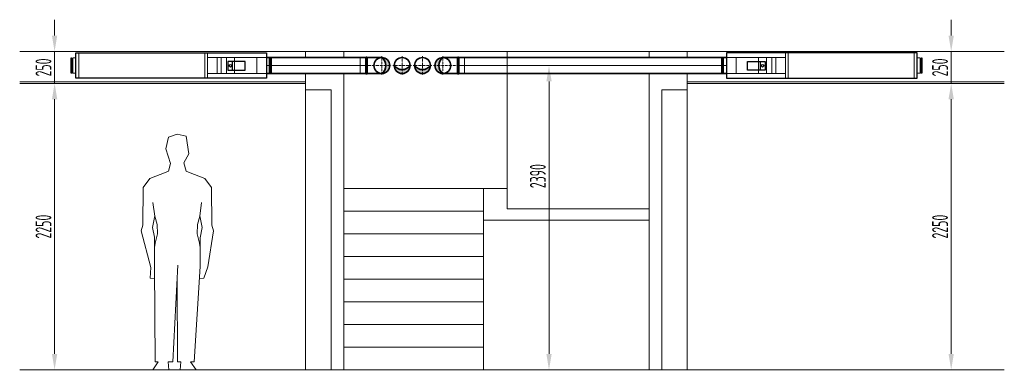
# Model space of a CAD drawing. Header units: millimetres. Extents: x 15940 to 92175, y -24684 to 227664.
# Tile 83 of 132: x 31837 to 39576, y 159523 to 162276. Entities that reach past the tile are written whole.
import ezdxf

# ---------------------------------------------------------------- set-up
doc = ezdxf.new("R2010")
doc.units = ezdxf.units.MM
doc.header["$LTSCALE"] = 0.05
for name, pattern in [('ACAD_ISO02W100', [15, 12, -3]), ('ACAD_ISO10W100', [18, 12, -3, 0, -3]), ('phl_thick', [0])]:
    doc.linetypes.add(name, pattern=pattern)
doc.layers.get('0').update_dxf_attribs({"lineweight": 5})
for name, color, linetype, lineweight in [('UT_KOTY - DIMENZE', 7, 'Continuous', 5), ('VZT_01 SUP (PŘÍVOD) - OBRYS', 5, 'Continuous', 35), ('VZT_02 SUP (PŘÍVOD) - OSA', 5, 'ACAD_ISO10W100', 5), ('VZT_05 ETA (ODVOD) - OBRYS', 6, 'Continuous', 35), ('VZT_06 ETA (ODVOD) - OSA', 6, 'ACAD_ISO10W100', 5), ('VZT_21 ZAŘÍZENÍ - OBRYS', 1, 'Continuous', 30), ('VZT_22 ZAŘÍZENÍ - DETAIL', 8, 'Continuous', 5), ('VZT_50 POPIS - OBECNE', 7, 'Continuous', 13)]:
    doc.layers.add(name, color=color, linetype=linetype, lineweight=lineweight)
doc.layers.add('VZT_03 SUP (PŘÍVOD) - NETISK', color=8, linetype='ACAD_ISO02W100', lineweight=5, plot=False)
doc.layers.add('VZT_07 ETA (ODVOD) - NETISK', color=8, linetype='ACAD_ISO02W100', lineweight=5, plot=False)
doc.styles.add('ISOCP 2.5', font='isocp.shx', dxfattribs={"width": 0.6, "height": 2.5})

msp = doc.modelspace()

# ---------------------------------------------------------------- hatches: boundary and pattern name
at = {"layer": 'VZT_01 SUP (PŘÍVOD) - OBRYS'}
h = msp.add_hatch(color=256, dxfattribs=at)
h.dxf.hatch_style = 1
h.paths.add_polyline_path([(34682.9, 161854, 0.242708), (34715.2, 161916.5), (34745.4, 161916.5, -0.414214)])
h.paths.add_polyline_path([(34745.4, 161916.5), (34715.2, 161916.5, 0.242708), (34682.9, 161979, -0.414214)])
h = msp.add_hatch(color=256, dxfattribs=at)
h.dxf.hatch_style = 1
h.paths.add_polyline_path([(35162.9, 161854, -0.242708), (35130.7, 161916.5), (35100.4, 161916.5, 0.414214)])
h.paths.add_polyline_path([(35100.4, 161916.5), (35130.7, 161916.5, -0.242708), (35162.9, 161979, 0.414214)])
at = {"layer": 'VZT_05 ETA (ODVOD) - OBRYS'}
h = msp.add_hatch(color=256, dxfattribs=at)
h.dxf.hatch_style = 1
h.paths.add_polyline_path([(34780.4, 161916.5, 0.242708), (34842.9, 161884.2), (34842.9, 161854, -0.414214)])
h.paths.add_polyline_path([(34842.9, 161854), (34842.9, 161884.2, 0.242708), (34905.4, 161916.5, -0.414214)])
h = msp.add_hatch(color=256, dxfattribs=at)
h.dxf.hatch_style = 1
h.paths.add_polyline_path([(35065.4, 161916.5, -0.242708), (35002.9, 161884.2), (35002.9, 161854, 0.414214)])
h.paths.add_polyline_path([(35002.9, 161854), (35002.9, 161884.2, -0.242708), (34940.4, 161916.5, 0.414214)])

# ---------------------------------------------------------------- linework, layer by layer
for p, q in [((33073.3, 161378), (33006.2, 161353.7)), ((33145.9, 161362.3), (33073.3, 161378)), ((33165.4, 161222.7), (33145.9, 161362.3)), ((33006.2, 161353.7), (32986.6, 161263.5)), ((32986.6, 161263.5), (33021.9, 161147.1)), ((33127.3, 161153.7), (33165.4, 161222.7)), ((33005.2, 161088.1), (33021.9, 161147.1)), ((33145.9, 161088.1), (33127.3, 161153.7)), ((32859.5, 161030.4), (32988.5, 161078.2)), ((32988.5, 161078.2), (33005.2, 161088.1)), ((33162.5, 161078.2), (33145.9, 161088.1)), ((33291.6, 161030.4), (33162.5, 161078.2)), ((32806.6, 160958.2), (32859.5, 161030.4)), ((33344.4, 160958.2), (33291.6, 161030.4)), ((32803.8, 160662.6), (32806.6, 160958.2)), ((33347.3, 160662.6), (33344.4, 160958.2)), ((32884.5, 160840), (32898.2, 160733.2)), ((33266.6, 160840), (33252.9, 160733.2)), ((32898.3, 160737), (32880, 160643.5)), ((32898.2, 160733.2), (32917.3, 160668.8)), ((32917.3, 160668.8), (32920.5, 160594.4)), ((33233.7, 160668.8), (33230.6, 160594.4)), ((33252.9, 160733.2), (33233.7, 160668.8)), ((33252.8, 160737), (33271, 160643.5)), ((32792.2, 160618.5), (32803.8, 160662.6)), ((32867, 160331.6), (32792.2, 160618.5)), ((32880, 160643.5), (32896.7, 160568.4)), ((32901.1, 160522.4), (32920.5, 160594.4)), ((33249.9, 160522.4), (33230.6, 160594.4)), ((33271, 160643.5), (33254.4, 160564.2)), ((33316.4, 160335.5), (33358.9, 160618.5)), ((33358.9, 160618.5), (33347.3, 160662.6)), ((32896.7, 160568.4), (32895.8, 160475.8)), ((32895.8, 160488.4), (32901.1, 160522.4)), ((33255.3, 160488.4), (33249.9, 160522.4)), ((33254.4, 160564.2), (33255.3, 160450.7)), ((32895.7, 160339.3), (32895.8, 160488.4)), ((33255.4, 160339.3), (33255.3, 160488.4)), ((32862.8, 160246.5), (32867, 160331.6)), ((32895.7, 160339.3), (32902.7, 159589.5)), ((33040.5, 159589.5), (33079.5, 160349.3)), ((33208.3, 159589.5), (33255.4, 160339.3)), ((33283.5, 160248), (33316.4, 160335.5)), ((32896.6, 160242.6), (32862.8, 160246.5)), ((33073.4, 160229.2), (33076.8, 159589.5)), ((33249.7, 160244.2), (33283.5, 160248)), ((32924, 159589.5), (32884.1, 159526.5)), ((32902.7, 159589.5), (32924, 159589.5)), ((33003.9, 159589.5), (33040.5, 159589.5)), ((33003.9, 159589.5), (33009.4, 159527.6)), ((33076.8, 159589.5), (33102.2, 159589.5)), ((33102.2, 159589.5), (33098.4, 159528)), ((33180.3, 159589.5), (33208.3, 159589.5)), ((33180.3, 159589.5), (33223.8, 159526.9)), ((33009.4, 159527.6), (32884.1, 159526.5)), ((33098.4, 159528), (33223.8, 159526.9))]:
    msp.add_line(p, q)
for centre in [(34842.9, 161916.5), (35002.9, 161916.5)]:
    msp.add_circle(centre, 62.5)
at = {"layer": 'UT_KOTY - DIMENZE', "linetype": 'phl_thick'}
for p, q in [((32111.1, 162151.5), (32111.1, 162276.5)), ((39158.3, 162151.5), (39158.3, 162276.5)), ((32111.1, 161776.5), (32111.1, 162026.5)), ((39158.3, 161776.5), (39158.3, 162026.5)), ((32111.1, 161651.5), (32111.1, 161526.5)), ((39158.3, 161651.5), (39158.3, 161526.5))]:
    msp.add_line(p, q, dxfattribs=at)
at = {"layer": 'UT_KOTY - DIMENZE'}
for p, q in [((35997.1, 159651.5), (35997.1, 161791.5)), ((32111.1, 159651.5), (32111.1, 161651.5)), ((39158.3, 159651.5), (39158.3, 161651.5))]:
    msp.add_line(p, q, dxfattribs=at)
at = {"layer": 'UT_KOTY - DIMENZE', "linetype": 'phl_thick'}
for points in [[(32090.3, 162151.5), (32131.9, 162151.5), (32111.1, 162026.5)], [(39137.4, 162151.5), (39179.1, 162151.5), (39158.3, 162026.5)], [(32090.3, 161651.5), (32131.9, 161651.5), (32111.1, 161776.5)], [(39137.4, 161651.5), (39179.1, 161651.5), (39158.3, 161776.5)]]:
    msp.add_solid(points, dxfattribs=at)
at = {"layer": 'UT_KOTY - DIMENZE'}
for points in [[(35976.3, 161791.5), (36018, 161791.5), (35997.1, 161916.5)], [(32090.3, 161651.5), (32131.9, 161651.5), (32111.1, 161776.5)], [(39137.4, 161651.5), (39179.1, 161651.5), (39158.3, 161776.5)], [(32090.3, 159651.5), (32131.9, 159651.5), (32111.1, 159526.5)], [(35976.3, 159651.5), (36018, 159651.5), (35997.1, 159526.5)], [(39137.4, 159651.5), (39179.1, 159651.5), (39158.3, 159526.5)]]:
    msp.add_solid(points, dxfattribs=at)
at = {"layer": 'VZT_01 SUP (PŘÍVOD) - OBRYS'}
for points in [[(34557.9, 161979), (33776.7, 161979)], [(34557.9, 161854), (34557.9, 161979)], [(34566.9, 161854), (34566.9, 161979)], [(34566.9, 161979), (34682.9, 161979)], [(35278.9, 161979), (35162.9, 161979)], [(35278.9, 161854), (35278.9, 161979)], [(35287.9, 161979), (37391.8, 161979)], [(35287.9, 161854), (35287.9, 161979)], [(34557.9, 161854), (33776.7, 161854)], [(34566.9, 161854), (34682.9, 161854)], [(35278.9, 161854), (35162.9, 161854)], [(35287.9, 161854), (37391.8, 161854)]]:
    msp.add_lwpolyline(points, dxfattribs=at)
for centre in [(34682.9, 161916.5), (35162.9, 161916.5)]:
    msp.add_circle(centre, 62.5, dxfattribs=at)
for centre, radius, start, end in [((34562.4, 161979), 4.5, 0, 180), ((35283.4, 161979), 4.5, 0, 180), ((34638.5, 161916.5), 76.7, 305.4307, 54.5693), ((35207.4, 161916.5), 76.7, 125.4307, 234.5693), ((34562.4, 161854), 4.5, 180, 0), ((35283.4, 161854), 4.5, 180, 0)]:
    msp.add_arc(centre, radius, start, end, dxfattribs=at)
at = {"layer": 'VZT_02 SUP (PŘÍVOD) - OSA', "ltscale": 0.3}
for points in [[(34682.9, 161916.5), (34682.9, 161989)], [(35162.9, 161916.5), (35162.9, 161989)], [(34682.9, 161916.5), (34557.9, 161916.5)], [(34755.4, 161916.5), (34682.9, 161916.5)], [(34682.9, 161844), (34682.9, 161916.5)], [(35090.4, 161916.5), (35162.9, 161916.5)], [(35162.9, 161916.5), (35287.9, 161916.5)], [(35162.9, 161844), (35162.9, 161916.5)]]:
    msp.add_lwpolyline(points, dxfattribs=at)
at = {"layer": 'VZT_02 SUP (PŘÍVOD) - OSA', "ltscale": 5}
for points in [[(33776.7, 161916.5), (34557.9, 161916.5)], [(37391.8, 161916.5), (35287.9, 161916.5)]]:
    msp.add_lwpolyline(points, dxfattribs=at)
at = {"layer": 'VZT_03 SUP (PŘÍVOD) - NETISK', "ltscale": 0.4}
for points in [[(34557.9, 161854), (34512.9, 161854), (34512.9, 161979), (34557.9, 161979)], [(35287.9, 161854), (35332.9, 161854), (35332.9, 161979), (35287.9, 161979)]]:
    msp.add_lwpolyline(points, dxfattribs=at)
at = {"layer": 'VZT_05 ETA (ODVOD) - OBRYS'}
for centre in [(34842.9, 161916.5), (35002.9, 161916.5)]:
    msp.add_circle(centre, 62.5, dxfattribs=at)
for centre in [(34842.9, 161960.9), (35002.9, 161960.9)]:
    msp.add_arc(centre, 76.7, 215.4307, 324.5693, dxfattribs=at)
at = {"layer": 'VZT_06 ETA (ODVOD) - OSA', "ltscale": 0.3}
for p, q in [((34842.9, 161989), (34842.9, 161916.5)), ((35002.9, 161989), (35002.9, 161916.5)), ((34770.4, 161916.5), (34842.9, 161916.5)), ((34842.9, 161916.5), (34915.4, 161916.5)), ((34842.9, 161844), (34842.9, 161916.5)), ((35002.9, 161916.5), (34930.4, 161916.5)), ((35075.4, 161916.5), (35002.9, 161916.5)), ((35002.9, 161844), (35002.9, 161916.5))]:
    msp.add_line(p, q, dxfattribs=at)
at = {"layer": 'VZT_07 ETA (ODVOD) - NETISK', "ltscale": 0.4}
for p, q in [((32238.7, 161976.5), (32238.7, 161856.5)), ((32242.7, 161976.5), (32238.7, 161976.5)), ((32242.7, 161976.5), (32242.7, 161856.5)), ((32243.2, 161975.5), (32242.7, 161975.5)), ((32243.2, 161977.5), (32243.2, 161855.5)), ((32243.7, 161977.5), (32243.2, 161977.5)), ((32243.7, 161977.5), (32243.7, 161855.5)), ((32250.7, 161975.5), (32243.7, 161975.5)), ((32250.7, 161977.5), (32250.7, 161855.5)), ((32251.2, 161977.5), (32250.7, 161977.5)), ((32251.2, 161977.5), (32251.2, 161855.5)), ((32254.7, 161975.5), (32251.2, 161975.5)), ((32254.7, 161976.5), (32254.7, 161856.5)), ((32276.7, 161976.5), (32254.7, 161976.5)), ((33776.7, 161976.5), (33798.7, 161976.5)), ((33798.7, 161976.5), (33798.7, 161856.5)), ((33798.7, 161975.5), (33802.2, 161975.5)), ((33802.2, 161977.5), (33802.2, 161855.5)), ((33802.2, 161977.5), (33802.7, 161977.5)), ((33802.7, 161977.5), (33802.7, 161855.5)), ((33802.7, 161975.5), (33809.7, 161975.5)), ((33809.7, 161977.5), (33809.7, 161855.5)), ((33809.7, 161977.5), (33810.2, 161977.5)), ((33810.2, 161977.5), (33810.2, 161855.5)), ((33810.2, 161975.5), (33810.7, 161975.5)), ((33810.7, 161976.5), (33810.7, 161856.5)), ((33810.7, 161976.5), (33814.7, 161976.5)), ((33814.7, 161976.5), (33814.7, 161856.5)), ((37353.8, 161976.5), (37353.8, 161856.5)), ((37357.8, 161976.5), (37353.8, 161976.5)), ((37357.8, 161976.5), (37357.8, 161856.5)), ((37358.3, 161975.5), (37357.8, 161975.5)), ((37358.3, 161977.5), (37358.3, 161855.5)), ((37358.8, 161977.5), (37358.3, 161977.5)), ((37358.8, 161977.5), (37358.8, 161855.5)), ((37365.8, 161975.5), (37358.8, 161975.5)), ((37365.8, 161977.5), (37365.8, 161855.5)), ((37366.3, 161977.5), (37365.8, 161977.5)), ((37366.3, 161977.5), (37366.3, 161855.5)), ((37369.8, 161975.5), (37366.3, 161975.5)), ((37369.8, 161976.5), (37369.8, 161856.5)), ((37391.8, 161976.5), (37369.8, 161976.5)), ((38891.8, 161976.5), (38913.8, 161976.5)), ((38913.8, 161976.5), (38913.8, 161856.5)), ((38913.8, 161975.5), (38917.3, 161975.5)), ((38917.3, 161977.5), (38917.3, 161855.5)), ((38917.3, 161977.5), (38917.8, 161977.5)), ((38917.8, 161977.5), (38917.8, 161855.5)), ((38917.8, 161975.5), (38924.8, 161975.5)), ((38924.8, 161977.5), (38924.8, 161855.5)), ((38924.8, 161977.5), (38925.3, 161977.5)), ((38925.3, 161977.5), (38925.3, 161855.5)), ((38925.3, 161975.5), (38925.8, 161975.5)), ((38925.8, 161976.5), (38925.8, 161856.5)), ((38925.8, 161976.5), (38929.8, 161976.5)), ((38929.8, 161976.5), (38929.8, 161856.5)), ((32242.7, 161856.5), (32238.7, 161856.5)), ((32243.2, 161857.5), (32242.7, 161857.5)), ((32243.7, 161855.5), (32243.2, 161855.5)), ((32250.7, 161857.5), (32243.7, 161857.5)), ((32251.2, 161855.5), (32250.7, 161855.5)), ((32254.7, 161857.5), (32251.2, 161857.5)), ((32276.7, 161856.5), (32254.7, 161856.5)), ((33776.7, 161856.5), (33798.7, 161856.5)), ((33798.7, 161857.5), (33802.2, 161857.5)), ((33802.2, 161855.5), (33802.7, 161855.5)), ((33802.7, 161857.5), (33809.7, 161857.5)), ((33809.7, 161855.5), (33810.2, 161855.5)), ((33810.2, 161857.5), (33810.7, 161857.5)), ((33810.7, 161856.5), (33814.7, 161856.5)), ((37357.8, 161856.5), (37353.8, 161856.5)), ((37358.3, 161857.5), (37357.8, 161857.5)), ((37358.8, 161855.5), (37358.3, 161855.5)), ((37365.8, 161857.5), (37358.8, 161857.5)), ((37366.3, 161855.5), (37365.8, 161855.5)), ((37369.8, 161857.5), (37366.3, 161857.5)), ((37391.8, 161856.5), (37369.8, 161856.5)), ((38891.8, 161856.5), (38913.8, 161856.5)), ((38913.8, 161857.5), (38917.3, 161857.5)), ((38917.3, 161855.5), (38917.8, 161855.5)), ((38917.8, 161857.5), (38924.8, 161857.5)), ((38924.8, 161855.5), (38925.3, 161855.5)), ((38925.3, 161857.5), (38925.8, 161857.5)), ((38925.8, 161856.5), (38929.8, 161856.5))]:
    msp.add_line(p, q, dxfattribs=at)
at = {"layer": 'VZT_21 ZAŘÍZENÍ - OBRYS'}
for points in [[(32276.7, 162016.5), (33776.7, 162016.5), (33776.7, 161816.5), (32276.7, 161816.5)], [(38891.8, 162016.5), (37391.8, 162016.5), (37391.8, 161816.5), (38891.8, 161816.5)], [(33472.2, 161880.5), (33610.1, 161880.5), (33610.1, 161949.3), (33472.2, 161949.3)], [(37696.2, 161880.5), (37558.4, 161880.5), (37558.4, 161949.3), (37696.2, 161949.3)]]:
    msp.add_lwpolyline(points, close=True, dxfattribs=at)
for points in [[(33509.2, 161880.5), (33509.2, 161949.3)], [(37659.2, 161880.5), (37659.2, 161949.3)]]:
    msp.add_lwpolyline(points, dxfattribs=at)
for centre in [(33493.1, 161914.9), (37675.3, 161914.9)]:
    msp.add_circle(centre, 9.89, dxfattribs=at)
at = {"layer": 'VZT_22 ZAŘÍZENÍ - DETAIL', "linetype": 'ACAD_ISO02W100', "lineweight": 5, "ltscale": 10}
for points in [[(32300.6, 161816.5), (32300.6, 162016.5)], [(33292.4, 162016.5), (33292.4, 161816.5)], [(33312.9, 162016.5), (33312.9, 161816.5)], [(37855.5, 162016.5), (37855.5, 161816.5)], [(37876.1, 162016.5), (37876.1, 161816.5)], [(38867.8, 161816.5), (38867.8, 162016.5)], [(33388.4, 161854), (33388.4, 161979)], [(33419.2, 161854), (33419.2, 161979)], [(33462.2, 161854), (33462.2, 161979)], [(33525.5, 161854), (33525.5, 161979)], [(33701.3, 161854), (33701.3, 161979)], [(37467.2, 161854), (37467.2, 161979)], [(37642.9, 161854), (37642.9, 161979)], [(37706.2, 161854), (37706.2, 161979)], [(37749.2, 161854), (37749.2, 161979)], [(37780, 161854), (37780, 161979)], [(33776.7, 161854), (33312.9, 161854)], [(37391.8, 161854), (37855.5, 161854)]]:
    msp.add_lwpolyline(points, dxfattribs=at)
at = {"layer": 'VZT_22 ZAŘÍZENÍ - DETAIL'}
for points in [[(33776.7, 161979), (33312.9, 161979)], [(37391.8, 161979), (37855.5, 161979)]]:
    msp.add_lwpolyline(points, dxfattribs=at)
at = {"layer": 'VZT_50 POPIS - OBECNE', "color": 8, "linetype": 'phl_thick'}
for p, q in [((31836.7, 162026.5), (39575.8, 162026.5)), ((34084.1, 161979), (34084.1, 162026.5)), ((34384.1, 161979), (34384.1, 162026.5)), ((35667.1, 160791.5), (35667.1, 162026.5)), ((36784.4, 161979), (36784.4, 162026.5)), ((37084.1, 161979), (37084.1, 162023.3)), ((37084.3, 161979), (37084.3, 162023.3)), ((34084.1, 161726.5), (34084.1, 161854)), ((34384.1, 159526.5), (34384.1, 161854)), ((36784.4, 159526.5), (36784.4, 161854)), ((37084.1, 159523.3), (37084.1, 161854)), ((37084.3, 161726.5), (37084.3, 161854)), ((34084.1, 161789), (31836.7, 161789)), ((34084.1, 161776.5), (31836.7, 161776.5)), ((37084.1, 161789), (39575.6, 161789)), ((37084.1, 161776.5), (39575.6, 161776.5)), ((34084.1, 161726.5), (34084.1, 159526.5)), ((34284.1, 161726.5), (34084.1, 161726.5)), ((34284.1, 159526.5), (34284.1, 161726.5)), ((36884.3, 159526.5), (36884.3, 161726.5)), ((36884.3, 161726.5), (37084.3, 161726.5)), ((35667.1, 160951.5), (34384.1, 160951.5)), ((35482.7, 159526.5), (35482.7, 160951.5)), ((34384.1, 160773.4), (35482.7, 160773.4)), ((36784.4, 160791.5), (35667.1, 160791.5)), ((35482.7, 160701.5), (36784.4, 160701.5)), ((34384.1, 160595.2), (35482.7, 160595.2)), ((34384.1, 160417.1), (35482.7, 160417.1)), ((34384.1, 160239), (35482.7, 160239)), ((34384.1, 160060.9), (35482.7, 160060.9)), ((34384.1, 159882.7), (35482.7, 159882.7)), ((34384.1, 159704.6), (35482.7, 159704.6)), ((31836.7, 159526.5), (39575.8, 159526.5))]:
    msp.add_line(p, q, dxfattribs=at)

# ---------------------------------------------------------------- texts
at = {"layer": 'UT_KOTY - DIMENZE', "linetype": 'phl_thick', "char_height": 125, "attachment_point": 5, "rotation": 90, "style": 'ISOCP 2.5'}
for insert in [(32023.6, 161901.5), (39070.7, 161901.5)]:
    msp.add_mtext('250', dxfattribs=dict(at, insert=insert))
at = {"layer": 'UT_KOTY - DIMENZE', "char_height": 125, "attachment_point": 5, "rotation": 90, "style": 'ISOCP 2.5'}
for s, insert in [('2390', (35909.6, 161048.1)), ('2250', (32023.6, 160651.5)), ('2250', (39070.7, 160651.5))]:
    msp.add_mtext(s, dxfattribs=dict(at, insert=insert))

doc.saveas('drawing.dxf')
